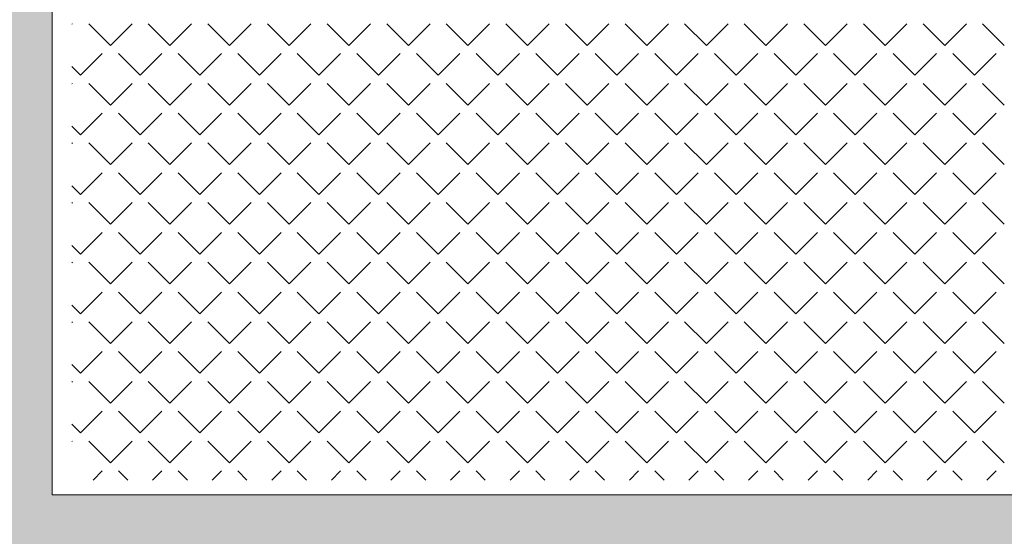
# Model space of a CAD drawing. Header units: millimetres. Extents: x -23540 to 53212, y -37964 to 41185.
# Tile 156 of 203: x 12537 to 12863, y -31093 to -30922. Entities that reach past the tile are written whole.
import ezdxf

# ---------------------------------------------------------------- set-up
doc = ezdxf.new("R2010")
doc.units = ezdxf.units.MM
doc.layers.get('0').update_dxf_attribs({"lineweight": 18})
doc.layers.add('PG_ŚCIANY_DZIAŁOWE', color=3, linetype='Continuous', lineweight=18)

msp = doc.modelspace()

# ---------------------------------------------------------------- hatches: boundary and pattern name
at = {"layer": 'PG_ŚCIANY_DZIAŁOWE', "true_color": 0x636466, "transparency": 33554610}
h = msp.add_hatch(color=251, dxfattribs=at)
h.dxf.hatch_style = 1
h.paths.add_polyline_path([(12531.12, -30145.22), (12536.12, -30145.22), (12536.12, -30150.72), (12531.12, -30150.72)])
h.paths.add_polyline_path([(12524.37, -30049.72), (12547.87, -30049.72), (12547.87, -29716.72), (12587.87, -29716.72), (12587.87, -29702.72), (12628.37, -29702.72), (12628.37, -29645.46), (12575.37, -29645.46), (12575.37, -29516.46), (12524.37, -29516.46)])
h.paths.add_polyline_path([(12547.87, -30150.72), (12536.12, -30150.72), (12536.12, -30145.22), (12531.12, -30145.22), (12531.12, -30150.72), (12524.37, -30150.72), (12524.37, -31104.46), (12719.5, -31104.46), (12719.5, -31144.22), (12739.37, -31144.22), (12739.37, -31327.46), (13024.37, -31327.46), (13024.37, -31312.46), (12754.37, -31312.46), (12754.37, -31104.46), (13142.37, -31104.46), (13142.37, -31327.46), (13181.37, -31327.46), (13181.37, -31330.46), (13311.42, -31330.46), (13350.37, -31330.46), (13387.3, -31300.46), (13192.87, -31300.46), (13192.87, -31079.46), (12547.87, -31079.46), (12547.87, -30518.72), (12729.37, -30518.72), (12729.37, -30497.22), (12547.87, -30497.22), (12547.87, -30314.72), (12562.87, -30314.72), (12562.87, -30272.22), (12547.87, -30272.22)])

# ---------------------------------------------------------------- linework, layer by layer
at = {"color": 251, "lineweight": 20, "true_color": 0x636466}
msp.add_line((12547.87, -31079.46), (12547.87, -30518.72), dxfattribs=at)
at = {"color": 251, "linetype": 'Continuous', "lineweight": 20, "true_color": 0x636466}
for p, q in [((12554.38, -30923.54), (12554.57, -30923.36)), ((12567.14, -30930.54), (12559.96, -30923.36)), ((12567.14, -30930.54), (12574.33, -30923.36)), ((12586.9, -30930.54), (12579.71, -30923.36)), ((12586.9, -30930.54), (12594.08, -30923.36)), ((12606.66, -30930.54), (12599.47, -30923.36)), ((12606.66, -30930.54), (12613.84, -30923.36)), ((12626.41, -30930.54), (12619.23, -30923.36)), ((12626.41, -30930.54), (12633.6, -30923.36)), ((12646.17, -30930.54), (12638.98, -30923.36)), ((12646.17, -30930.54), (12653.35, -30923.36)), ((12665.92, -30930.54), (12658.74, -30923.36)), ((12665.92, -30930.54), (12673.11, -30923.36)), ((12685.68, -30930.54), (12678.5, -30923.36)), ((12685.68, -30930.54), (12692.87, -30923.36)), ((12705.44, -30930.54), (12698.25, -30923.36)), ((12705.44, -30930.54), (12712.62, -30923.36)), ((12725.19, -30930.54), (12718.01, -30923.36)), ((12725.19, -30930.54), (12732.38, -30923.36)), ((12744.95, -30930.54), (12737.77, -30923.36)), ((12744.95, -30930.54), (12752.14, -30923.36)), ((12764.71, -30930.54), (12757.52, -30923.36)), ((12764.71, -30930.54), (12771.89, -30923.36)), ((12784.46, -30930.54), (12777.28, -30923.36)), ((12784.46, -30930.54), (12791.65, -30923.36)), ((12804.22, -30930.54), (12797.04, -30923.36)), ((12804.22, -30930.54), (12811.4, -30923.36)), ((12823.98, -30930.54), (12816.79, -30923.36)), ((12823.98, -30930.54), (12831.16, -30923.36)), ((12843.73, -30930.54), (12836.55, -30923.36)), ((12843.73, -30930.54), (12850.92, -30923.36)), ((12863.49, -30930.54), (12856.31, -30923.36)), ((12557.26, -30940.42), (12564.45, -30933.23)), ((12577.02, -30940.42), (12569.84, -30933.23)), ((12577.02, -30940.42), (12584.2, -30933.23)), ((12596.78, -30940.42), (12589.59, -30933.23)), ((12596.78, -30940.42), (12603.96, -30933.23)), ((12616.53, -30940.42), (12609.35, -30933.23)), ((12616.53, -30940.42), (12623.72, -30933.23)), ((12636.29, -30940.42), (12629.11, -30933.23)), ((12636.29, -30940.42), (12643.47, -30933.23)), ((12656.05, -30940.42), (12648.86, -30933.23)), ((12656.05, -30940.42), (12663.23, -30933.23)), ((12675.8, -30940.42), (12668.62, -30933.23)), ((12675.8, -30940.42), (12682.99, -30933.23)), ((12695.56, -30940.42), (12688.38, -30933.23)), ((12695.56, -30940.42), (12702.74, -30933.23)), ((12715.32, -30940.42), (12708.13, -30933.23)), ((12715.32, -30940.42), (12722.5, -30933.23)), ((12735.07, -30940.42), (12727.89, -30933.23)), ((12735.07, -30940.42), (12742.26, -30933.23)), ((12754.83, -30940.42), (12747.65, -30933.23)), ((12754.83, -30940.42), (12762.01, -30933.23)), ((12774.59, -30940.42), (12767.4, -30933.23)), ((12774.59, -30940.42), (12781.77, -30933.23)), ((12794.34, -30940.42), (12787.16, -30933.23)), ((12794.34, -30940.42), (12801.53, -30933.23)), ((12814.1, -30940.42), (12806.91, -30933.23)), ((12814.1, -30940.42), (12821.28, -30933.23)), ((12833.86, -30940.42), (12826.67, -30933.23)), ((12833.86, -30940.42), (12841.04, -30933.23)), ((12853.61, -30940.42), (12846.43, -30933.23)), ((12853.61, -30940.42), (12860.8, -30933.23)), ((12557.26, -30940.42), (12554.38, -30937.54)), ((12554.38, -30943.3), (12554.57, -30943.11)), ((12567.14, -30950.3), (12559.96, -30943.11)), ((12567.14, -30950.3), (12574.33, -30943.11)), ((12586.9, -30950.3), (12579.71, -30943.11)), ((12586.9, -30950.3), (12594.08, -30943.11)), ((12606.66, -30950.3), (12599.47, -30943.11)), ((12606.66, -30950.3), (12613.84, -30943.11)), ((12626.41, -30950.3), (12619.23, -30943.11)), ((12626.41, -30950.3), (12633.6, -30943.11)), ((12646.17, -30950.3), (12638.98, -30943.11)), ((12646.17, -30950.3), (12653.35, -30943.11)), ((12665.92, -30950.3), (12658.74, -30943.11)), ((12665.92, -30950.3), (12673.11, -30943.11)), ((12685.68, -30950.3), (12678.5, -30943.11)), ((12685.68, -30950.3), (12692.87, -30943.11)), ((12705.44, -30950.3), (12698.25, -30943.11)), ((12705.44, -30950.3), (12712.62, -30943.11)), ((12725.19, -30950.3), (12718.01, -30943.11)), ((12725.19, -30950.3), (12732.38, -30943.11)), ((12744.95, -30950.3), (12737.77, -30943.11)), ((12744.95, -30950.3), (12752.14, -30943.11)), ((12764.71, -30950.3), (12757.52, -30943.11)), ((12764.71, -30950.3), (12771.89, -30943.11)), ((12784.46, -30950.3), (12777.28, -30943.11)), ((12784.46, -30950.3), (12791.65, -30943.11)), ((12804.22, -30950.3), (12797.04, -30943.11)), ((12804.22, -30950.3), (12811.4, -30943.11)), ((12823.98, -30950.3), (12816.79, -30943.11)), ((12823.98, -30950.3), (12831.16, -30943.11)), ((12843.73, -30950.3), (12836.55, -30943.11)), ((12843.73, -30950.3), (12850.92, -30943.11)), ((12863.49, -30950.3), (12856.31, -30943.11)), ((12557.26, -30960.17), (12564.45, -30952.99)), ((12577.02, -30960.17), (12569.84, -30952.99)), ((12577.02, -30960.17), (12584.2, -30952.99)), ((12596.78, -30960.17), (12589.59, -30952.99)), ((12596.78, -30960.17), (12603.96, -30952.99)), ((12616.53, -30960.17), (12609.35, -30952.99)), ((12616.53, -30960.17), (12623.72, -30952.99)), ((12636.29, -30960.17), (12629.11, -30952.99)), ((12636.29, -30960.17), (12643.47, -30952.99)), ((12656.05, -30960.17), (12648.86, -30952.99)), ((12656.05, -30960.17), (12663.23, -30952.99)), ((12675.8, -30960.17), (12668.62, -30952.99)), ((12675.8, -30960.17), (12682.99, -30952.99)), ((12695.56, -30960.17), (12688.38, -30952.99)), ((12695.56, -30960.17), (12702.74, -30952.99)), ((12715.32, -30960.17), (12708.13, -30952.99)), ((12715.32, -30960.17), (12722.5, -30952.99)), ((12735.07, -30960.17), (12727.89, -30952.99)), ((12735.07, -30960.17), (12742.26, -30952.99)), ((12754.83, -30960.17), (12747.65, -30952.99)), ((12754.83, -30960.17), (12762.01, -30952.99)), ((12774.59, -30960.17), (12767.4, -30952.99)), ((12774.59, -30960.17), (12781.77, -30952.99)), ((12794.34, -30960.17), (12787.16, -30952.99)), ((12794.34, -30960.17), (12801.53, -30952.99)), ((12814.1, -30960.17), (12806.91, -30952.99)), ((12814.1, -30960.17), (12821.28, -30952.99)), ((12833.86, -30960.17), (12826.67, -30952.99)), ((12833.86, -30960.17), (12841.04, -30952.99)), ((12853.61, -30960.17), (12846.43, -30952.99)), ((12853.61, -30960.17), (12860.8, -30952.99)), ((12557.26, -30960.17), (12554.38, -30957.29)), ((12554.38, -30963.05), (12554.57, -30962.87)), ((12567.14, -30970.05), (12559.96, -30962.87)), ((12567.14, -30970.05), (12574.33, -30962.87)), ((12586.9, -30970.05), (12579.71, -30962.87)), ((12586.9, -30970.05), (12594.08, -30962.87)), ((12606.66, -30970.05), (12599.47, -30962.87)), ((12606.66, -30970.05), (12613.84, -30962.87)), ((12626.41, -30970.05), (12619.23, -30962.87)), ((12626.41, -30970.05), (12633.6, -30962.87)), ((12646.17, -30970.05), (12638.98, -30962.87)), ((12646.17, -30970.05), (12653.35, -30962.87)), ((12665.92, -30970.05), (12658.74, -30962.87)), ((12665.92, -30970.05), (12673.11, -30962.87)), ((12685.68, -30970.05), (12678.5, -30962.87)), ((12685.68, -30970.05), (12692.87, -30962.87)), ((12705.44, -30970.05), (12698.25, -30962.87)), ((12705.44, -30970.05), (12712.62, -30962.87)), ((12725.19, -30970.05), (12718.01, -30962.87)), ((12725.19, -30970.05), (12732.38, -30962.87)), ((12744.95, -30970.05), (12737.77, -30962.87)), ((12744.95, -30970.05), (12752.14, -30962.87)), ((12764.71, -30970.05), (12757.52, -30962.87)), ((12764.71, -30970.05), (12771.89, -30962.87)), ((12784.46, -30970.05), (12777.28, -30962.87)), ((12784.46, -30970.05), (12791.65, -30962.87)), ((12804.22, -30970.05), (12797.04, -30962.87)), ((12804.22, -30970.05), (12811.4, -30962.87)), ((12823.98, -30970.05), (12816.79, -30962.87)), ((12823.98, -30970.05), (12831.16, -30962.87)), ((12843.73, -30970.05), (12836.55, -30962.87)), ((12843.73, -30970.05), (12850.92, -30962.87)), ((12863.49, -30970.05), (12856.31, -30962.87)), ((12557.26, -30979.93), (12564.45, -30972.75)), ((12577.02, -30979.93), (12569.84, -30972.75)), ((12577.02, -30979.93), (12584.2, -30972.75)), ((12596.78, -30979.93), (12589.59, -30972.75)), ((12596.78, -30979.93), (12603.96, -30972.75)), ((12616.53, -30979.93), (12609.35, -30972.75)), ((12616.53, -30979.93), (12623.72, -30972.75)), ((12636.29, -30979.93), (12629.11, -30972.75)), ((12636.29, -30979.93), (12643.47, -30972.75)), ((12656.05, -30979.93), (12648.86, -30972.75)), ((12656.05, -30979.93), (12663.23, -30972.75)), ((12675.8, -30979.93), (12668.62, -30972.75)), ((12675.8, -30979.93), (12682.99, -30972.75)), ((12695.56, -30979.93), (12688.38, -30972.75)), ((12695.56, -30979.93), (12702.74, -30972.75)), ((12715.32, -30979.93), (12708.13, -30972.75)), ((12715.32, -30979.93), (12722.5, -30972.75)), ((12735.07, -30979.93), (12727.89, -30972.75)), ((12735.07, -30979.93), (12742.26, -30972.75)), ((12754.83, -30979.93), (12747.65, -30972.75)), ((12754.83, -30979.93), (12762.01, -30972.75)), ((12774.59, -30979.93), (12767.4, -30972.75)), ((12774.59, -30979.93), (12781.77, -30972.75)), ((12794.34, -30979.93), (12787.16, -30972.75)), ((12794.34, -30979.93), (12801.53, -30972.75)), ((12814.1, -30979.93), (12806.91, -30972.75)), ((12814.1, -30979.93), (12821.28, -30972.75)), ((12833.86, -30979.93), (12826.67, -30972.75)), ((12833.86, -30979.93), (12841.04, -30972.75)), ((12853.61, -30979.93), (12846.43, -30972.75)), ((12853.61, -30979.93), (12860.8, -30972.75)), ((12557.26, -30979.93), (12554.38, -30977.05)), ((12554.38, -30982.81), (12554.57, -30982.62)), ((12567.14, -30989.81), (12559.96, -30982.62)), ((12567.14, -30989.81), (12574.33, -30982.62)), ((12586.9, -30989.81), (12579.71, -30982.62)), ((12586.9, -30989.81), (12594.08, -30982.62)), ((12606.66, -30989.81), (12599.47, -30982.62)), ((12606.66, -30989.81), (12613.84, -30982.62)), ((12626.41, -30989.81), (12619.23, -30982.62)), ((12626.41, -30989.81), (12633.6, -30982.62)), ((12646.17, -30989.81), (12638.98, -30982.62)), ((12646.17, -30989.81), (12653.35, -30982.62)), ((12665.92, -30989.81), (12658.74, -30982.62)), ((12665.92, -30989.81), (12673.11, -30982.62)), ((12685.68, -30989.81), (12678.5, -30982.62)), ((12685.68, -30989.81), (12692.87, -30982.62)), ((12705.44, -30989.81), (12698.25, -30982.62)), ((12705.44, -30989.81), (12712.62, -30982.62)), ((12725.19, -30989.81), (12718.01, -30982.62)), ((12725.19, -30989.81), (12732.38, -30982.62)), ((12744.95, -30989.81), (12737.77, -30982.62)), ((12744.95, -30989.81), (12752.14, -30982.62)), ((12764.71, -30989.81), (12757.52, -30982.62)), ((12764.71, -30989.81), (12771.89, -30982.62)), ((12784.46, -30989.81), (12777.28, -30982.62)), ((12784.46, -30989.81), (12791.65, -30982.62)), ((12804.22, -30989.81), (12797.04, -30982.62)), ((12804.22, -30989.81), (12811.4, -30982.62)), ((12823.98, -30989.81), (12816.79, -30982.62)), ((12823.98, -30989.81), (12831.16, -30982.62)), ((12843.73, -30989.81), (12836.55, -30982.62)), ((12843.73, -30989.81), (12850.92, -30982.62)), ((12863.49, -30989.81), (12856.31, -30982.62)), ((12557.26, -30999.69), (12564.45, -30992.5)), ((12577.02, -30999.69), (12569.84, -30992.5)), ((12577.02, -30999.69), (12584.2, -30992.5)), ((12596.78, -30999.69), (12589.59, -30992.5)), ((12596.78, -30999.69), (12603.96, -30992.5)), ((12616.53, -30999.69), (12609.35, -30992.5)), ((12616.53, -30999.69), (12623.72, -30992.5)), ((12636.29, -30999.69), (12629.11, -30992.5)), ((12636.29, -30999.69), (12643.47, -30992.5)), ((12656.05, -30999.69), (12648.86, -30992.5)), ((12656.05, -30999.69), (12663.23, -30992.5)), ((12675.8, -30999.69), (12668.62, -30992.5)), ((12675.8, -30999.69), (12682.99, -30992.5)), ((12695.56, -30999.69), (12688.38, -30992.5)), ((12695.56, -30999.69), (12702.74, -30992.5)), ((12715.32, -30999.69), (12708.13, -30992.5)), ((12715.32, -30999.69), (12722.5, -30992.5)), ((12735.07, -30999.69), (12727.89, -30992.5)), ((12735.07, -30999.69), (12742.26, -30992.5)), ((12754.83, -30999.69), (12747.65, -30992.5)), ((12754.83, -30999.69), (12762.01, -30992.5)), ((12774.59, -30999.69), (12767.4, -30992.5)), ((12774.59, -30999.69), (12781.77, -30992.5)), ((12794.34, -30999.69), (12787.16, -30992.5)), ((12794.34, -30999.69), (12801.53, -30992.5)), ((12814.1, -30999.69), (12806.91, -30992.5)), ((12814.1, -30999.69), (12821.28, -30992.5)), ((12833.86, -30999.69), (12826.67, -30992.5)), ((12833.86, -30999.69), (12841.04, -30992.5)), ((12853.61, -30999.69), (12846.43, -30992.5)), ((12853.61, -30999.69), (12860.8, -30992.5)), ((12557.26, -30999.69), (12554.38, -30996.81)), ((12554.38, -31002.57), (12554.57, -31002.38)), ((12567.14, -31009.57), (12559.96, -31002.38)), ((12567.14, -31009.57), (12574.33, -31002.38)), ((12586.9, -31009.57), (12579.71, -31002.38)), ((12586.9, -31009.57), (12594.08, -31002.38)), ((12606.66, -31009.57), (12599.47, -31002.38)), ((12606.66, -31009.57), (12613.84, -31002.38)), ((12626.41, -31009.57), (12619.23, -31002.38)), ((12626.41, -31009.57), (12633.6, -31002.38)), ((12646.17, -31009.57), (12638.98, -31002.38)), ((12646.17, -31009.57), (12653.35, -31002.38)), ((12665.92, -31009.57), (12658.74, -31002.38)), ((12665.92, -31009.57), (12673.11, -31002.38)), ((12685.68, -31009.57), (12678.5, -31002.38)), ((12685.68, -31009.57), (12692.87, -31002.38)), ((12705.44, -31009.57), (12698.25, -31002.38)), ((12705.44, -31009.57), (12712.62, -31002.38)), ((12725.19, -31009.57), (12718.01, -31002.38)), ((12725.19, -31009.57), (12732.38, -31002.38)), ((12744.95, -31009.57), (12737.77, -31002.38)), ((12744.95, -31009.57), (12752.14, -31002.38)), ((12764.71, -31009.57), (12757.52, -31002.38)), ((12764.71, -31009.57), (12771.89, -31002.38)), ((12784.46, -31009.57), (12777.28, -31002.38)), ((12784.46, -31009.57), (12791.65, -31002.38)), ((12804.22, -31009.57), (12797.04, -31002.38)), ((12804.22, -31009.57), (12811.4, -31002.38)), ((12823.98, -31009.57), (12816.79, -31002.38)), ((12823.98, -31009.57), (12831.16, -31002.38)), ((12843.73, -31009.57), (12836.55, -31002.38)), ((12843.73, -31009.57), (12850.92, -31002.38)), ((12863.49, -31009.57), (12856.31, -31002.38)), ((12557.26, -31019.44), (12564.45, -31012.26)), ((12577.02, -31019.44), (12569.84, -31012.26)), ((12577.02, -31019.44), (12584.2, -31012.26)), ((12596.78, -31019.44), (12589.59, -31012.26)), ((12596.78, -31019.44), (12603.96, -31012.26)), ((12616.53, -31019.44), (12609.35, -31012.26)), ((12616.53, -31019.44), (12623.72, -31012.26)), ((12636.29, -31019.44), (12629.11, -31012.26)), ((12636.29, -31019.44), (12643.47, -31012.26)), ((12656.05, -31019.44), (12648.86, -31012.26)), ((12656.05, -31019.44), (12663.23, -31012.26)), ((12675.8, -31019.44), (12668.62, -31012.26)), ((12675.8, -31019.44), (12682.99, -31012.26)), ((12695.56, -31019.44), (12688.38, -31012.26)), ((12695.56, -31019.44), (12702.74, -31012.26)), ((12715.32, -31019.44), (12708.13, -31012.26)), ((12715.32, -31019.44), (12722.5, -31012.26)), ((12735.07, -31019.44), (12727.89, -31012.26)), ((12735.07, -31019.44), (12742.26, -31012.26)), ((12754.83, -31019.44), (12747.65, -31012.26)), ((12754.83, -31019.44), (12762.01, -31012.26)), ((12774.59, -31019.44), (12767.4, -31012.26)), ((12774.59, -31019.44), (12781.77, -31012.26)), ((12794.34, -31019.44), (12787.16, -31012.26)), ((12794.34, -31019.44), (12801.53, -31012.26)), ((12814.1, -31019.44), (12806.91, -31012.26)), ((12814.1, -31019.44), (12821.28, -31012.26)), ((12833.86, -31019.44), (12826.67, -31012.26)), ((12833.86, -31019.44), (12841.04, -31012.26)), ((12853.61, -31019.44), (12846.43, -31012.26)), ((12853.61, -31019.44), (12860.8, -31012.26)), ((12557.26, -31019.44), (12554.38, -31016.56)), ((12554.38, -31022.32), (12554.57, -31022.14)), ((12567.14, -31029.32), (12559.96, -31022.14)), ((12567.14, -31029.32), (12574.33, -31022.14)), ((12586.9, -31029.32), (12579.71, -31022.14)), ((12586.9, -31029.32), (12594.08, -31022.14)), ((12606.66, -31029.32), (12599.47, -31022.14)), ((12606.66, -31029.32), (12613.84, -31022.14)), ((12626.41, -31029.32), (12619.23, -31022.14)), ((12626.41, -31029.32), (12633.6, -31022.14)), ((12646.17, -31029.32), (12638.98, -31022.14)), ((12646.17, -31029.32), (12653.35, -31022.14)), ((12665.92, -31029.32), (12658.74, -31022.14)), ((12665.92, -31029.32), (12673.11, -31022.14)), ((12685.68, -31029.32), (12678.5, -31022.14)), ((12685.68, -31029.32), (12692.87, -31022.14)), ((12705.44, -31029.32), (12698.25, -31022.14)), ((12705.44, -31029.32), (12712.62, -31022.14)), ((12725.19, -31029.32), (12718.01, -31022.14)), ((12725.19, -31029.32), (12732.38, -31022.14)), ((12744.95, -31029.32), (12737.77, -31022.14)), ((12744.95, -31029.32), (12752.14, -31022.14)), ((12764.71, -31029.32), (12757.52, -31022.14)), ((12764.71, -31029.32), (12771.89, -31022.14)), ((12784.46, -31029.32), (12777.28, -31022.14)), ((12784.46, -31029.32), (12791.65, -31022.14)), ((12804.22, -31029.32), (12797.04, -31022.14)), ((12804.22, -31029.32), (12811.4, -31022.14)), ((12823.98, -31029.32), (12816.79, -31022.14)), ((12823.98, -31029.32), (12831.16, -31022.14)), ((12843.73, -31029.32), (12836.55, -31022.14)), ((12843.73, -31029.32), (12850.92, -31022.14)), ((12863.49, -31029.32), (12856.31, -31022.14)), ((12557.26, -31039.2), (12564.45, -31032.02)), ((12577.02, -31039.2), (12569.84, -31032.02)), ((12577.02, -31039.2), (12584.2, -31032.02)), ((12596.78, -31039.2), (12589.59, -31032.02)), ((12596.78, -31039.2), (12603.96, -31032.02)), ((12616.53, -31039.2), (12609.35, -31032.02)), ((12616.53, -31039.2), (12623.72, -31032.02)), ((12636.29, -31039.2), (12629.11, -31032.02)), ((12636.29, -31039.2), (12643.47, -31032.02)), ((12656.05, -31039.2), (12648.86, -31032.02)), ((12656.05, -31039.2), (12663.23, -31032.02)), ((12675.8, -31039.2), (12668.62, -31032.02)), ((12675.8, -31039.2), (12682.99, -31032.02)), ((12695.56, -31039.2), (12688.38, -31032.02)), ((12695.56, -31039.2), (12702.74, -31032.02)), ((12715.32, -31039.2), (12708.13, -31032.02)), ((12715.32, -31039.2), (12722.5, -31032.02)), ((12735.07, -31039.2), (12727.89, -31032.02)), ((12735.07, -31039.2), (12742.26, -31032.02)), ((12754.83, -31039.2), (12747.65, -31032.02)), ((12754.83, -31039.2), (12762.01, -31032.02)), ((12774.59, -31039.2), (12767.4, -31032.02)), ((12774.59, -31039.2), (12781.77, -31032.02)), ((12794.34, -31039.2), (12787.16, -31032.02)), ((12794.34, -31039.2), (12801.53, -31032.02)), ((12814.1, -31039.2), (12806.91, -31032.02)), ((12814.1, -31039.2), (12821.28, -31032.02)), ((12833.86, -31039.2), (12826.67, -31032.02)), ((12833.86, -31039.2), (12841.04, -31032.02)), ((12853.61, -31039.2), (12846.43, -31032.02)), ((12853.61, -31039.2), (12860.8, -31032.02)), ((12557.26, -31039.2), (12554.38, -31036.32)), ((12554.38, -31042.08), (12554.57, -31041.89)), ((12567.14, -31049.08), (12559.96, -31041.89)), ((12567.14, -31049.08), (12574.33, -31041.89)), ((12586.9, -31049.08), (12579.71, -31041.89)), ((12586.9, -31049.08), (12594.08, -31041.89)), ((12606.66, -31049.08), (12599.47, -31041.89)), ((12606.66, -31049.08), (12613.84, -31041.89)), ((12626.41, -31049.08), (12619.23, -31041.89)), ((12626.41, -31049.08), (12633.6, -31041.89)), ((12646.17, -31049.08), (12638.98, -31041.89)), ((12646.17, -31049.08), (12653.35, -31041.89)), ((12665.92, -31049.08), (12658.74, -31041.89)), ((12665.92, -31049.08), (12673.11, -31041.89)), ((12685.68, -31049.08), (12678.5, -31041.89)), ((12685.68, -31049.08), (12692.87, -31041.89)), ((12705.44, -31049.08), (12698.25, -31041.89)), ((12705.44, -31049.08), (12712.62, -31041.89)), ((12725.19, -31049.08), (12718.01, -31041.89)), ((12725.19, -31049.08), (12732.38, -31041.89)), ((12744.95, -31049.08), (12737.77, -31041.89)), ((12744.95, -31049.08), (12752.14, -31041.89)), ((12764.71, -31049.08), (12757.52, -31041.89)), ((12764.71, -31049.08), (12771.89, -31041.89)), ((12784.46, -31049.08), (12777.28, -31041.89)), ((12784.46, -31049.08), (12791.65, -31041.89)), ((12804.22, -31049.08), (12797.04, -31041.89)), ((12804.22, -31049.08), (12811.4, -31041.89)), ((12823.98, -31049.08), (12816.79, -31041.89)), ((12823.98, -31049.08), (12831.16, -31041.89)), ((12843.73, -31049.08), (12836.55, -31041.89)), ((12843.73, -31049.08), (12850.92, -31041.89)), ((12863.49, -31049.08), (12856.31, -31041.89)), ((12557.26, -31058.96), (12564.45, -31051.77)), ((12577.02, -31058.96), (12569.84, -31051.77)), ((12577.02, -31058.96), (12584.2, -31051.77)), ((12596.78, -31058.96), (12589.59, -31051.77)), ((12596.78, -31058.96), (12603.96, -31051.77)), ((12616.53, -31058.96), (12609.35, -31051.77)), ((12616.53, -31058.96), (12623.72, -31051.77)), ((12636.29, -31058.96), (12629.11, -31051.77)), ((12636.29, -31058.96), (12643.47, -31051.77)), ((12656.05, -31058.96), (12648.86, -31051.77)), ((12656.05, -31058.96), (12663.23, -31051.77)), ((12675.8, -31058.96), (12668.62, -31051.77)), ((12675.8, -31058.96), (12682.99, -31051.77)), ((12695.56, -31058.96), (12688.38, -31051.77)), ((12695.56, -31058.96), (12702.74, -31051.77)), ((12715.32, -31058.96), (12708.13, -31051.77)), ((12715.32, -31058.96), (12722.5, -31051.77)), ((12735.07, -31058.96), (12727.89, -31051.77)), ((12735.07, -31058.96), (12742.26, -31051.77)), ((12754.83, -31058.96), (12747.65, -31051.77)), ((12754.83, -31058.96), (12762.01, -31051.77)), ((12774.59, -31058.96), (12767.4, -31051.77)), ((12774.59, -31058.96), (12781.77, -31051.77)), ((12794.34, -31058.96), (12787.16, -31051.77)), ((12794.34, -31058.96), (12801.53, -31051.77)), ((12814.1, -31058.96), (12806.91, -31051.77)), ((12814.1, -31058.96), (12821.28, -31051.77)), ((12833.86, -31058.96), (12826.67, -31051.77)), ((12833.86, -31058.96), (12841.04, -31051.77)), ((12853.61, -31058.96), (12846.43, -31051.77)), ((12853.61, -31058.96), (12860.8, -31051.77)), ((12557.26, -31058.96), (12554.38, -31056.08)), ((12554.38, -31061.84), (12554.57, -31061.65)), ((12567.14, -31068.84), (12559.96, -31061.65)), ((12567.14, -31068.84), (12574.33, -31061.65)), ((12586.9, -31068.84), (12579.71, -31061.65)), ((12586.9, -31068.84), (12594.08, -31061.65)), ((12606.66, -31068.84), (12599.47, -31061.65)), ((12606.66, -31068.84), (12613.84, -31061.65)), ((12626.41, -31068.84), (12619.23, -31061.65)), ((12626.41, -31068.84), (12633.6, -31061.65)), ((12646.17, -31068.84), (12638.98, -31061.65)), ((12646.17, -31068.84), (12653.35, -31061.65)), ((12665.92, -31068.84), (12658.74, -31061.65)), ((12665.92, -31068.84), (12673.11, -31061.65)), ((12685.68, -31068.84), (12678.5, -31061.65)), ((12685.68, -31068.84), (12692.87, -31061.65)), ((12705.44, -31068.84), (12698.25, -31061.65)), ((12705.44, -31068.84), (12712.62, -31061.65)), ((12725.19, -31068.84), (12718.01, -31061.65)), ((12725.19, -31068.84), (12732.38, -31061.65)), ((12744.95, -31068.84), (12737.77, -31061.65)), ((12744.95, -31068.84), (12752.14, -31061.65)), ((12764.71, -31068.84), (12757.52, -31061.65)), ((12764.71, -31068.84), (12771.89, -31061.65)), ((12784.46, -31068.84), (12777.28, -31061.65)), ((12784.46, -31068.84), (12791.65, -31061.65)), ((12804.22, -31068.84), (12797.04, -31061.65)), ((12804.22, -31068.84), (12811.4, -31061.65)), ((12823.98, -31068.84), (12816.79, -31061.65)), ((12823.98, -31068.84), (12831.16, -31061.65)), ((12843.73, -31068.84), (12836.55, -31061.65)), ((12843.73, -31068.84), (12850.92, -31061.65)), ((12863.49, -31068.84), (12856.31, -31061.65)), ((12561.38, -31074.6), (12564.45, -31071.53)), ((12572.9, -31074.6), (12569.84, -31071.53)), ((12581.14, -31074.6), (12584.2, -31071.53)), ((12592.66, -31074.6), (12589.59, -31071.53)), ((12600.89, -31074.6), (12603.96, -31071.53)), ((12612.42, -31074.6), (12609.35, -31071.53)), ((12620.65, -31074.6), (12623.72, -31071.53)), ((12632.17, -31074.6), (12629.11, -31071.53)), ((12640.41, -31074.6), (12643.47, -31071.53)), ((12651.93, -31074.6), (12648.86, -31071.53)), ((12660.16, -31074.6), (12663.23, -31071.53)), ((12671.69, -31074.6), (12668.62, -31071.53)), ((12679.92, -31074.6), (12682.99, -31071.53)), ((12691.44, -31074.6), (12688.38, -31071.53)), ((12699.68, -31074.6), (12702.74, -31071.53)), ((12711.2, -31074.6), (12708.13, -31071.53)), ((12719.43, -31074.6), (12722.5, -31071.53)), ((12730.96, -31074.6), (12727.89, -31071.53)), ((12739.19, -31074.6), (12742.26, -31071.53)), ((12750.71, -31074.6), (12747.65, -31071.53)), ((12758.95, -31074.6), (12762.01, -31071.53)), ((12770.47, -31074.6), (12767.4, -31071.53)), ((12778.7, -31074.6), (12781.77, -31071.53)), ((12790.23, -31074.6), (12787.16, -31071.53)), ((12798.46, -31074.6), (12801.53, -31071.53)), ((12809.98, -31074.6), (12806.91, -31071.53)), ((12818.22, -31074.6), (12821.28, -31071.53)), ((12829.74, -31074.6), (12826.67, -31071.53)), ((12837.97, -31074.6), (12841.04, -31071.53)), ((12849.49, -31074.6), (12846.43, -31071.53)), ((12857.73, -31074.6), (12860.8, -31071.53))]:
    msp.add_line(p, q, dxfattribs=at)
at = {"layer": 'PG_ŚCIANY_DZIAŁOWE', "color": 251, "true_color": 0x636466}
msp.add_line((13192.87, -31079.46), (12547.87, -31079.46), dxfattribs=at)

doc.saveas('drawing.dxf')
